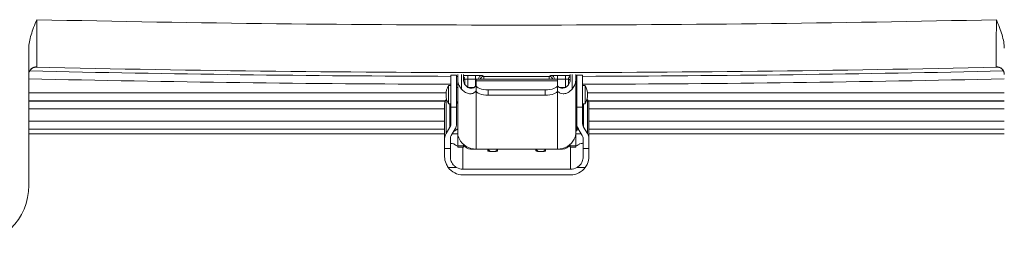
# Model space of a CAD drawing. Header units: inches. Extents: x 0 to 153, y 3 to 96.
# Tile 79 of 132: x 116.67 to 124.75, y 40.7 to 42.56. Entities that reach past the tile are written whole.
import ezdxf

# ---------------------------------------------------------------- set-up
doc = ezdxf.new("R2010")
doc.units = ezdxf.units.IN
doc.header["$LTSCALE"] = 4.5
doc.header["$MEASUREMENT"] = 0
doc.layers.add('Visible (ANSI)', color=7, linetype='Continuous', lineweight=18)
doc.layers.add('Visible Narrow (ANSI)', color=7, linetype='Continuous', lineweight=5)

msp = doc.modelspace()

# ---------------------------------------------------------------- linework, layer by layer
at = {"layer": 'Visible (ANSI)'}
for p, q in [((116.7466, 41.2004), (116.7466, 42.3245)), ((120.2081, 41.8417), (120.2081, 42.1041)), ((120.2551, 42.1041), (120.2081, 42.1041)), ((120.2551, 41.8417), (120.2551, 42.1041)), ((120.2651, 42.0625), (120.2651, 42.1091)), ((120.3111, 42.063), (120.3111, 42.109)), ((120.3211, 42.0708), (120.3211, 42.0708)), ((120.4151, 42.0717), (120.4151, 42.0572)), ((121.0815, 42.0717), (120.4151, 42.0717)), ((121.0815, 42.0717), (121.0815, 42.0572)), ((121.1855, 42.109), (121.1855, 42.063)), ((121.2315, 42.0625), (121.2315, 42.1091)), ((121.2414, 41.8417), (121.2414, 42.1041)), ((121.2884, 42.1041), (121.2414, 42.1041)), ((121.2884, 41.8417), (121.2884, 42.1041)), ((120.1881, 42.0191), (120.1881, 41.8691)), ((120.1881, 42.0191), (120.2081, 42.0191)), ((120.2081, 42.0191), (120.2081, 41.8691)), ((120.2081, 42.0041), (120.2081, 42.0041)), ((120.2551, 42.0041), (120.2651, 42.0041)), ((120.2651, 41.6079), (120.2651, 42.0625)), ((120.3476, 42.0041), (120.4, 42.0041)), ((120.4151, 42.0177), (120.4151, 42.0572)), ((120.4151, 41.9744), (120.4151, 42.0177)), ((121.0815, 42.0177), (121.0815, 42.0572)), ((121.0815, 42.0177), (121.0815, 41.9744)), ((121.0966, 42.0041), (121.149, 42.0041)), ((121.2315, 42.0625), (121.2315, 41.6079)), ((121.2315, 42.0041), (121.2414, 42.0041)), ((121.3084, 42.0191), (121.2884, 42.0191)), ((121.3084, 42.0191), (121.3084, 41.8691)), ((120.9815, 41.9839), (120.5151, 41.9839)), ((120.9815, 41.9406), (120.5151, 41.9406)), ((120.1569, 41.5847), (120.1569, 41.8718)), ((120.1727, 41.907), (120.1687, 41.9025)), ((120.1881, 41.8691), (120.2081, 41.8691)), ((120.2081, 41.8841), (120.2081, 41.8841)), ((120.2081, 41.8417), (120.2081, 41.7039)), ((120.2551, 41.8841), (120.2651, 41.8841)), ((120.2651, 41.8729), (120.2551, 41.8787)), ((120.2551, 41.8417), (120.2551, 41.7039)), ((121.2315, 41.8841), (121.2414, 41.8841)), ((121.2414, 41.8417), (121.2414, 41.7039)), ((121.3084, 41.8691), (121.2884, 41.8691)), ((121.2884, 41.8417), (121.2884, 41.7039)), ((121.3238, 41.9071), (121.3278, 41.9025)), ((121.3396, 41.8718), (121.3396, 41.5847)), ((120.2007, 41.6783), (120.1687, 41.6256)), ((121.2415, 41.6479), (121.2415, 41.7014)), ((121.2958, 41.6783), (121.3278, 41.6256)), ((120.1569, 41.6229), (116.7466, 41.6229)), ((120.2433, 41.6631), (120.2113, 41.6103)), ((120.2651, 41.6229), (120.219, 41.6229)), ((120.2651, 41.6629), (120.2351, 41.6456)), ((120.2351, 41.6456), (120.2351, 41.6495)), ((120.2651, 41.6079), (120.2651, 41.5247)), ((121.2415, 41.6479), (121.2315, 41.6479)), ((121.2776, 41.6229), (121.2315, 41.6229)), ((121.2315, 41.6079), (121.2315, 41.5247)), ((121.2532, 41.6631), (121.2852, 41.6103)), ((124.7466, 41.6229), (121.3396, 41.6229)), ((120.1569, 41.5847), (120.1569, 41.5035)), ((120.2039, 41.5847), (120.2039, 41.5035)), ((120.2651, 41.5247), (120.2651, 41.5133)), ((120.3111, 41.5133), (120.2651, 41.5133)), ((120.3111, 41.5358), (120.3111, 41.5247)), ((120.3111, 41.5247), (120.3111, 41.5133)), ((120.3152, 41.5216), (120.3152, 41.5266)), ((121.1813, 41.5216), (121.1813, 41.5321)), ((121.1855, 41.5358), (121.1855, 41.5247)), ((121.1855, 41.5247), (121.1855, 41.5133)), ((121.2315, 41.5133), (121.1855, 41.5133)), ((121.2315, 41.5247), (121.2315, 41.5133)), ((121.2926, 41.5847), (121.2926, 41.5035)), ((121.3396, 41.5847), (121.3396, 41.5035)), ((120.1569, 41.4333), (120.1569, 41.5035)), ((120.2039, 41.4333), (120.2039, 41.5035)), ((120.4127, 41.4979), (120.3691, 41.4979)), ((121.0815, 41.4979), (120.4151, 41.4979)), ((120.5121, 41.4824), (120.5121, 41.4979)), ((120.5908, 41.4979), (120.5908, 41.4824)), ((120.9058, 41.4824), (120.9058, 41.4979)), ((120.9845, 41.4979), (120.9845, 41.4824)), ((121.1241, 41.4979), (121.0839, 41.4979)), ((121.2926, 41.5035), (121.2926, 41.4333)), ((121.3396, 41.5035), (121.3396, 41.4333)), ((121.1896, 41.3326), (120.3069, 41.3326)), ((121.1896, 41.2859), (120.3069, 41.2859))]:
    msp.add_line(p, q, dxfattribs=at)
for centre, radius, start, end in [((120.3187, 41.9441), 0.1506, 150.13717, 209.86283), ((121.1778, 41.9441), 0.1506, 330.13717, 29.86283), ((120.8915, 41.7679), 0.37, 341.07536, 344.90185), ((120.4695, 41.7679), 0.2644, 207.04014, 207.56042), ((116.2466, 41.2004), 0.5, 270, 0)]:
    msp.add_arc(centre, radius, start, end, dxfattribs=at)
for centre, major_axis, ratio, start_param, end_param in [((116.8116, 42.109), (-0.065, 0), 0.988629, 6.282546, 6.283052), ((124.6816, 42.109), (0.065, 0), 0.988629, 6.282935, 6.283302), ((120.5151, 42.0177), (-0.1, 0), 0.337783, 0, 1.570796), ((120.9815, 42.0177), (0.1, 0), 0.337783, 4.712389, 6.283185), ((120.5151, 41.9744), (-0.1, 0), 0.337783, 0, 1.570796), ((120.9815, 41.9744), (0.1, 0), 0.337783, 4.712389, 6.283185), ((120.2868, 41.8718), (-0.1299, 0), 0.645611, 6.144855, 6.283193), ((120.2829, 41.874), (0.126, 0), 0.535487, 2.70526, 3.001143), ((121.2136, 41.874), (0.126, 0), 0.535487, 0.140449, 0.436332), ((121.2097, 41.8718), (0.1299, 0), 0.645611, 6.283178, 6.421515), ((120.1294, 41.7039), (0.0787, 0), 0.768412, 5.846853, 6.283185), ((120.1294, 41.7039), (0.1257, 0), 0.768412, 5.846853, 6.283185), ((121.3672, 41.7039), (-0.1257, 0), 0.768412, 0, 0.436332), ((121.3672, 41.7039), (-0.0787, 0), 0.768412, 0, 0.436332), ((120.2829, 41.5847), (-0.126, 0), 0.768412, 5.846853, 6.283185), ((120.2829, 41.5847), (-0.079, 0), 0.768412, 5.846853, 6.283185), ((121.2136, 41.5847), (0.079, 0), 0.768412, 0, 0.436332), ((121.2136, 41.5847), (0.126, 0), 0.768412, 0, 0.436332), ((120.3069, 41.5483), (0.103, 0), 0.108587, 3.141593, 3.89262), ((120.4151, 41.6335), (-0.15, 0), 0.904395, 0.411517, 1.570796), ((120.3691, 41.5629), (-0.046, -0.046), 0.999695, 5.966142, 7.068431), ((120.2152, 41.5216), (0.1, 0), 0.116435, 5.996314, 6.283185), ((121.0815, 41.6335), (-0.15, 0), 0.904395, 1.570796, 2.730076), ((121.1241, 41.5629), (0.046, -0.046), 0.999695, 5.497939, 6.582299), ((121.2813, 41.5216), (0.1, 0), 0.116435, 3.141593, 3.429981), ((121.1896, 41.5483), (0.103, 0), 0.108587, 5.532158, 6.283185), ((120.5514, 41.4824), (0.0394, 0), 0.116152, 3.141593, 6.283185), ((120.9451, 41.4824), (0.0394, 0), 0.116152, 3.141593, 6.283185), ((120.3069, 41.4349), (0.15, 0), 0.993232, 3.778456, 4.712389), ((120.3069, 41.4349), (0.103, 0), 0.993232, 4.188808, 4.712389), ((121.1896, 41.4349), (0.103, 0), 0.993232, 4.712389, 5.23597), ((121.1896, 41.4349), (0.15, 0), 0.993232, 4.712389, 5.646322)]:
    msp.add_ellipse(centre, major_axis=major_axis, ratio=ratio, start_param=start_param, end_param=end_param, dxfattribs=at)
for points, knots in [([(116.7466, 42.3245), (116.7466, 42.3417), (116.7484, 42.3594), (116.7516, 42.3778), (116.7549, 42.3962), (116.7596, 42.4152), (116.7654, 42.4348), (116.7713, 42.4544), (116.7784, 42.4746), (116.7862, 42.4952), (116.7941, 42.5159), (116.8027, 42.537), (116.8116, 42.559)], [0, 0, 0, 0, 0.25, 0.25, 0.25, 0.5, 0.5, 0.5, 0.75, 0.75, 0.75, 1, 1, 1, 1]), ([(116.7969, 42.1693), (116.7969, 42.1693), (116.7968, 42.1693), (116.7963, 42.1692), (116.7952, 42.1691), (116.792, 42.1685), (116.7902, 42.168), (116.7859, 42.1667), (116.7834, 42.1657), (116.7777, 42.1629), (116.7744, 42.1609), (116.767, 42.1554), (116.7631, 42.1516), (116.7558, 42.1422), (116.7526, 42.1364), (116.7484, 42.1249), (116.7472, 42.1192), (116.7468, 42.1135)], [0.0309562, 0.0309562, 0.0309562, 0.0309562, 0.0393306, 0.0393306, 0.0685246, 0.0685246, 0.0921639, 0.0921639, 0.1171907, 0.1171907, 0.15004, 0.15004, 0.1936467, 0.1936467, 0.2452619, 0.2452619, 0.2905289, 0.2905289, 0.2905289, 0.2905289]), ([(124.7465, 42.1122), (124.7462, 42.1181), (124.7451, 42.124), (124.7409, 42.136), (124.7375, 42.1421), (124.7292, 42.1527), (124.7241, 42.1573), (124.7164, 42.1624), (124.7139, 42.1638), (124.7094, 42.1659), (124.7074, 42.1667), (124.7041, 42.1677), (124.7027, 42.1681), (124.6996, 42.1689), (124.6981, 42.1691), (124.6967, 42.1692), (124.6964, 42.1693), (124.6964, 42.1693)], [0.0085201, 0.0085201, 0.0085201, 0.0085201, 0.055102, 0.055102, 0.1092375, 0.1092375, 0.1633009, 0.1633009, 0.1880601, 0.1880601, 0.2089054, 0.2089054, 0.2252213, 0.2252213, 0.2520359, 0.2520359, 0.2714777, 0.2714777, 0.2714777, 0.2714777]), ([(120.2651, 42.0625), (120.2651, 42.0494), (120.2686, 42.0338), (120.281, 42.0084), (120.2875, 41.9985), (120.2951, 41.9894)], [-0.5819934, -0.5819934, -0.5819934, -0.5819934, -0.4347362, -0.4347362, -0.3405262, -0.3405262, -0.3405262, -0.3405262]), ([(120.4151, 41.9851), (120.4151, 41.9847), (120.4151, 41.9843), (120.4147, 41.9769), (120.411, 41.9702), (120.3991, 41.9593), (120.391, 41.955), (120.3723, 41.9509), (120.3625, 41.9508), (120.3413, 41.9553), (120.3306, 41.9599), (120.3112, 41.9727), (120.3026, 41.9805), (120.2951, 41.9894)], [0.5323068, 0.5323068, 0.5323068, 0.5323068, 0.5392434, 0.5392434, 0.6642075, 0.6642075, 0.7825479, 0.7825479, 0.8856969, 0.8856969, 0.992286, 0.992286, 1.0919896, 1.0919896, 1.0919896, 1.0919896]), ([(120.3111, 42.063), (120.3111, 42.0582), (120.3117, 42.0534), (120.3145, 42.0423), (120.317, 42.0362), (120.3258, 42.0214), (120.3331, 42.0136), (120.3502, 42.0019), (120.3598, 41.9983), (120.3789, 41.9964), (120.3877, 41.9981), (120.4031, 42.0052), (120.4093, 42.011), (120.4143, 42.021), (120.4151, 42.0245), (120.4151, 42.028)], [-1.2032637, -1.2032637, -1.2032637, -1.2032637, -1.155221, -1.155221, -1.0951268, -1.0951268, -1.0024422, -1.0024422, -0.9071397, -0.9071397, -0.8111704, -0.8111704, -0.7031501, -0.7031501, -0.6470856, -0.6470856, -0.6470856, -0.6470856]), ([(121.0815, 42.028), (121.0815, 42.0265), (121.0816, 42.0249), (121.0834, 42.0168), (121.0877, 42.0106), (121.0996, 42.0018), (121.1067, 41.9987), (121.1231, 41.9965), (121.1316, 41.9973), (121.1506, 42.0039), (121.1601, 42.0104), (121.1734, 42.0253), (121.1778, 42.0324), (121.1808, 42.0399), (121.1829, 42.0451), (121.1843, 42.0503), (121.1853, 42.058), (121.1855, 42.0605), (121.1855, 42.063)], [-0.5132334, -0.5132334, -0.5132334, -0.5132334, -0.4869869, -0.4869869, -0.3777803, -0.3777803, -0.2814944, -0.2814944, -0.1907534, -0.1907534, -0.0815095, -0.0815095, 0, 0, 0, 0.0565227, 0.0565227, 0.0842815, 0.0842815, 0.0842815, 0.0842815]), ([(121.2015, 41.9894), (121.1997, 41.9873), (121.1979, 41.9853), (121.185, 41.9718), (121.1723, 41.9629), (121.1483, 41.9531), (121.1378, 41.9512), (121.1186, 41.9516), (121.1103, 41.9537), (121.0952, 41.9607), (121.0892, 41.966), (121.0829, 41.9761), (121.0815, 41.9806), (121.0815, 41.9851)], [2.2369611, 2.2369611, 2.2369611, 2.2369611, 2.2569058, 2.2569058, 2.3743978, 2.3743978, 2.4663594, 2.4663594, 2.5541648, 2.5541648, 2.6576611, 2.6576611, 2.7358943, 2.7358943, 2.7358943, 2.7358943]), ([(121.2015, 41.9894), (121.2092, 41.9986), (121.2158, 42.0086), (121.2281, 42.0341), (121.2315, 42.0495), (121.2315, 42.0625)], [-0.9513587, -0.9513587, -0.9513587, -0.9513587, -0.8559181, -0.8559181, -0.7100033, -0.7100033, -0.7100033, -0.7100033]), ([(120.2776, 41.5793), (120.2745, 41.5857), (120.2718, 41.5923), (120.268, 41.6032), (120.2668, 41.6075), (120.2655, 41.6127), (120.2653, 41.614), (120.2651, 41.6132), (120.2651, 41.6111), (120.2651, 41.6079)], [-0.2339538, -0.2339538, -0.2339538, -0.2339538, -0.1744459, -0.1744459, -0.1149381, -0.1149381, -0.057469, -0.057469, 0, 0, 0, 0]), ([(121.2315, 41.6079), (121.2315, 41.6111), (121.2315, 41.6132), (121.2313, 41.614), (121.2311, 41.6127), (121.2298, 41.6075), (121.2286, 41.6032), (121.2248, 41.5923), (121.2221, 41.5857), (121.219, 41.5793)], [-0.49517, -0.49517, -0.49517, -0.49517, -0.437701, -0.437701, -0.3802319, -0.3802319, -0.3207241, -0.3207241, -0.2612163, -0.2612163, -0.2612163, -0.2612163]), ([(120.2628, 41.5213), (120.2555, 41.5244), (120.2489, 41.5282), (120.2391, 41.5351), (120.2365, 41.5372), (120.2334, 41.5397), (120.2325, 41.5403), (120.2319, 41.5406), (120.2317, 41.5407), (120.2316, 41.5407)], [0, 0, 0, 0, 0.0685906, 0.0685906, 0.1258797, 0.1258797, 0.1725098, 0.1725098, 0.1869074, 0.1869074, 0.1869074, 0.1869074]), ([(121.2649, 41.5407), (121.2648, 41.5407), (121.2647, 41.5406), (121.2641, 41.5403), (121.2632, 41.5397), (121.2601, 41.5372), (121.2575, 41.5351), (121.2476, 41.5282), (121.2411, 41.5244), (121.2337, 41.5213)], [0, 0, 0, 0, 0.00553421, 0.00553421, 0.02348237, 0.02348237, 0.04553475, 0.04553475, 0.07193795, 0.07193795, 0.07193795, 0.07193795]), ([(120.1569, 41.4333), (120.1569, 41.416), (120.1605, 41.3968), (120.1727, 41.3672), (120.179, 41.3563), (120.1863, 41.3463)], [-0.5789935, -0.5789935, -0.5789935, -0.5789935, -0.4344552, -0.4344552, -0.3431423, -0.3431423, -0.3431423, -0.3431423]), ([(120.2039, 41.4333), (120.2039, 41.4213), (120.2064, 41.4081), (120.2168, 41.3833), (120.2247, 41.3718), (120.2402, 41.3565), (120.2475, 41.3509), (120.2554, 41.3463)], [-0.3978001, -0.3978001, -0.3978001, -0.3978001, -0.297666, -0.297666, -0.1975319, -0.1975319, -0.1308934, -0.1308934, -0.1308934, -0.1308934]), ([(121.2411, 41.3463), (121.2491, 41.3509), (121.2564, 41.3565), (121.2718, 41.3718), (121.2798, 41.3833), (121.2902, 41.4081), (121.2926, 41.4213), (121.2926, 41.4333)], [-0.6877439, -0.6877439, -0.6877439, -0.6877439, -0.6211054, -0.6211054, -0.5209713, -0.5209713, -0.4208371, -0.4208371, -0.4208371, -0.4208371]), ([(121.3102, 41.3463), (121.3176, 41.3563), (121.3239, 41.3672), (121.3361, 41.3968), (121.3396, 41.416), (121.3396, 41.4333)], [-0.8745176, -0.8745176, -0.8745176, -0.8745176, -0.7832048, -0.7832048, -0.6386664, -0.6386664, -0.6386664, -0.6386664])]:
    msp.add_open_spline(points, degree=3, knots=knots, dxfattribs=at)
for points in [[(124.6816, 42.559), (124.6906, 42.537), (124.7078, 42.4948), (124.729, 42.4342), (124.7431, 42.3772), (124.7466, 42.3417), (124.7466, 42.3245)], [(116.7466, 42.1099), (116.7466, 42.1096), (116.7466, 42.1093), (116.7466, 42.109)], [(120.2651, 41.5204), (120.2644, 41.5207), (120.2636, 41.521), (120.2628, 41.5213)], [(121.2337, 41.5213), (121.233, 41.521), (121.2322, 41.5207), (121.2315, 41.5205)]]:
    msp.add_open_spline(points, degree=3, dxfattribs=at)
at = {"layer": 'Visible Narrow (ANSI)'}
for p, q in [((116.7891, 42.1693), (116.789, 42.1693)), ((124.7042, 42.1693), (124.7042, 42.1693)), ((120.2951, 42.109), (120.2951, 41.9894)), ((120.3211, 42.0707), (120.3111, 42.0658)), ((120.3208, 42.0752), (120.3208, 42.0752)), ((120.3211, 42.0707), (120.3211, 42.0293)), ((120.3462, 42.1011), (120.3461, 42.0711)), ((120.3461, 42.0711), (120.3461, 42.005)), ((120.4096, 42.1009), (120.4095, 42.0709)), ((120.4095, 42.0127), (120.4095, 42.0709)), ((120.478, 42.0936), (120.4646, 42.1004)), ((121.0287, 42.1004), (121.0152, 42.0936)), ((121.0583, 42.0752), (121.0583, 42.0752)), ((121.0836, 42.1009), (121.0837, 42.0709)), ((121.0837, 42.0709), (121.0837, 42.0182)), ((121.147, 42.1011), (121.1471, 42.0711)), ((121.1471, 42.0711), (121.1471, 42.0041)), ((121.1855, 42.0641), (121.1721, 42.0707)), ((121.1721, 42.0707), (121.1721, 42.0243)), ((121.2015, 41.9894), (121.2015, 42.109)), ((121.0815, 42.0572), (120.4151, 42.0572)), ((120.1688, 41.9586), (116.7466, 41.9586)), ((120.4151, 41.9744), (120.4151, 41.4979)), ((120.5151, 41.9839), (120.5151, 41.9406)), ((120.9815, 41.9406), (120.9815, 41.9839)), ((121.0815, 41.4979), (121.0815, 41.9744)), ((124.7466, 41.9586), (121.3277, 41.9587)), ((120.1624, 41.8936), (116.7466, 41.8936)), ((116.7466, 41.8916), (120.1613, 41.8916)), ((120.1687, 41.9025), (120.1687, 41.6256)), ((120.2007, 41.6783), (120.2007, 41.8691)), ((120.2551, 41.8417), (120.2081, 41.8417)), ((121.2884, 41.8417), (121.2414, 41.8417)), ((121.2958, 41.8691), (121.2958, 41.6783)), ((121.3278, 41.6256), (121.3278, 41.9025)), ((124.7466, 41.8936), (121.3342, 41.8936)), ((121.3352, 41.8916), (124.7466, 41.8916)), ((116.7466, 41.8266), (120.1569, 41.8266)), ((121.3396, 41.8266), (124.7466, 41.8266)), ((120.1569, 41.7262), (116.7466, 41.7262)), ((124.7466, 41.7262), (121.3396, 41.7262)), ((120.1569, 41.6614), (116.7466, 41.6614)), ((120.2651, 41.6614), (120.2626, 41.6614)), ((120.2667, 41.6079), (120.2651, 41.6079)), ((121.2315, 41.6079), (121.2299, 41.6079)), ((121.2542, 41.6614), (121.2458, 41.6614)), ((124.7466, 41.6614), (121.3396, 41.6614)), ((120.3111, 41.5247), (120.2651, 41.5247)), ((120.3069, 41.3326), (120.3069, 41.5133)), ((121.2315, 41.5247), (121.1855, 41.5247)), ((121.1896, 41.5133), (121.1896, 41.3326)), ((120.1569, 41.5035), (120.2039, 41.5035)), ((120.3742, 41.503), (120.3691, 41.4979)), ((121.1241, 41.4979), (121.1197, 41.5023)), ((121.2926, 41.5035), (121.3396, 41.5035)), ((120.2554, 41.3463), (120.1863, 41.3463)), ((121.3102, 41.3463), (121.2411, 41.3463))]:
    msp.add_line(p, q, dxfattribs=at)
for radius, start, end in [(175.9569, 268.718563, 271.281437), (176.3469, 268.716424, 271.283576), (176.4434, 268.700984, 269.825134), (176.3784, 268.702878, 268.702881), (176.3784, 268.702939, 269.825069), (176.3784, 269.840337, 269.843585), (176.4012, 269.869923, 269.890515), (176.3712, 269.869923, 269.890515), (176.3784, 269.912753, 270.087247), (176.3712, 270.109485, 270.130077), (176.4012, 270.109485, 270.130077), (176.3784, 270.157503, 270.160738), (176.3784, 270.176005, 271.297061), (176.4434, 270.175941, 271.299016), (176.3784, 271.297119, 271.297121), (176.4434, 269.840396, 269.843643), (176.4434, 270.157445, 270.160678)]:
    msp.add_arc((120.7466, 218.4718), radius, start, end, dxfattribs=at)
for centre, major_axis, ratio, start_param, end_param in [((116.8116, 42.109), (-0.065, 0), 0.988629, 4.690333, 6.282546), ((124.6816, 42.109), (0.065, 0), 0.988629, 0.000116, 1.592851), ((120.2912, 42.0707), (0.0134, -0.0269), 0.99981, 1.109321, 1.951648), ((120.4645, 42.0704), (-0.0134, -0.0268), 0.999809, 3.60496, 5.133816), ((120.478, 42.0636), (-0.0134, -0.0268), 0.999809, 3.604981, 4.905368), ((120.478, 42.0286), (0, 0.065), 0.009395, 5.436339, 6.274476), ((121.0153, 42.0286), (0, 0.065), 0.009397, 0.008732, 0.846843), ((121.0152, 42.0636), (0.0134, -0.0268), 0.999809, 1.377818, 2.678204), ((121.0287, 42.0704), (0.0134, -0.0268), 0.999809, 1.149369, 2.678219), ((121.2021, 42.0707), (-0.0134, -0.0269), 0.99981, 4.190272, 5.173864), ((120.5514, 41.5114), (-0.0394, 0), 0.993232, 0.354257, 0.997235), ((120.5514, 41.5114), (0.0394, 0), 0.993232, 5.285951, 5.928928), ((120.9451, 41.5114), (-0.0394, 0), 0.993232, 0.354257, 0.997235), ((120.9451, 41.5114), (0.0394, 0), 0.993232, 5.285951, 5.928928)]:
    msp.add_ellipse(centre, major_axis=major_axis, ratio=ratio, start_param=start_param, end_param=end_param, dxfattribs=at)
for points, knots in [([(116.8116, 42.559), (116.8118, 42.5227), (116.8119, 42.4864), (116.812, 42.4515), (116.8122, 42.4165), (116.8123, 42.3829), (116.8124, 42.3522), (116.8125, 42.3215), (116.8126, 42.2937), (116.8127, 42.2692), (116.8128, 42.2446), (116.8129, 42.2235), (116.8129, 42.2071), (116.813, 42.1907), (116.813, 42.1791), (116.8131, 42.1733)], [0, 0, 0, 0, 0.2, 0.2, 0.2, 0.4, 0.4, 0.4, 0.6, 0.6, 0.6, 0.8, 0.8, 0.8, 1, 1, 1, 1]), ([(124.6802, 42.1733), (124.6802, 42.1789), (124.6803, 42.1899), (124.6803, 42.2056), (124.6804, 42.2213), (124.6804, 42.2416), (124.6805, 42.2659), (124.6806, 42.2901), (124.6807, 42.3184), (124.6808, 42.3495), (124.681, 42.3805), (124.6811, 42.4144), (124.6812, 42.4497), (124.6813, 42.4851), (124.6815, 42.522), (124.6816, 42.559)], [0, 0, 0, 0, 0.2, 0.2, 0.2, 0.4, 0.4, 0.4, 0.6, 0.6, 0.6, 0.8, 0.8, 0.8, 1, 1, 1, 1]), ([(116.8131, 42.1733), (116.8131, 42.1726), (116.8128, 42.1721), (116.8122, 42.1716), (116.8116, 42.1711), (116.8107, 42.1706), (116.8094, 42.1703), (116.8081, 42.1699), (116.8064, 42.1696), (116.8042, 42.1694), (116.802, 42.1693), (116.7995, 42.1692), (116.7964, 42.1692)], [0, 0, 0, 0, 0.25, 0.25, 0.25, 0.5, 0.5, 0.5, 0.75, 0.75, 0.75, 0.9904229, 0.9904229, 0.9904229, 0.9904229]), ([(124.6969, 42.1692), (124.6945, 42.1692), (124.6923, 42.1692), (124.6904, 42.1694), (124.6884, 42.1695), (124.6867, 42.1697), (124.6852, 42.1699), (124.6837, 42.1702), (124.6824, 42.1706), (124.6816, 42.1712), (124.6807, 42.1717), (124.6802, 42.1724), (124.6802, 42.1733)], [0.0123139, 0.0123139, 0.0123139, 0.0123139, 0.25, 0.25, 0.25, 0.5, 0.5, 0.5, 0.75, 0.75, 0.75, 1, 1, 1, 1]), ([(120.3462, 42.1011), (120.3433, 42.1011), (120.3373, 42.1011), (120.3277, 42.1011), (120.3188, 42.1011), (120.3133, 42.1011), (120.3111, 42.1011)], [0, 0, 0, 0, 0.1428571, 0.2857143, 0.4285714, 0.5301139, 0.5301139, 0.5301139, 0.5301139]), ([(120.3461, 42.0711), (120.345, 42.0711), (120.3439, 42.0711), (120.3427, 42.0711), (120.3425, 42.0711), (120.3423, 42.0711), (120.3421, 42.0711), (120.3406, 42.0711), (120.3392, 42.0711), (120.3377, 42.0711), (120.3362, 42.0711), (120.3348, 42.0711), (120.3333, 42.0711), (120.3318, 42.0711), (120.3304, 42.0711), (120.329, 42.071), (120.3288, 42.071), (120.3286, 42.071), (120.3284, 42.071), (120.3272, 42.071), (120.3261, 42.071), (120.3251, 42.071), (120.3249, 42.071), (120.3246, 42.071), (120.3244, 42.071), (120.3235, 42.0709), (120.3228, 42.0709), (120.3223, 42.0709), (120.3221, 42.0709), (120.3219, 42.0708), (120.3217, 42.0708), (120.3214, 42.0708), (120.3212, 42.0708), (120.3211, 42.0707)], [0, 0, 0, 0, 0.1199264, 0.1199264, 0.1199264, 0.1428571, 0.1428571, 0.1428571, 0.2857143, 0.2857143, 0.2857143, 0.4285714, 0.4285714, 0.4285714, 0.5714286, 0.5714286, 0.5714286, 0.5904755, 0.5904755, 0.5904755, 0.7142857, 0.7142857, 0.7142857, 0.7472076, 0.7472076, 0.7472076, 0.8571429, 0.8571429, 0.8571429, 0.9042065, 0.9042065, 0.9042065, 1, 1, 1, 1]), ([(120.4151, 42.0709), (120.4143, 42.0709), (120.4135, 42.0709), (120.4127, 42.0709), (120.4116, 42.0709), (120.4106, 42.0709), (120.4095, 42.0709)], [0.8839501, 0.8839501, 0.8839501, 0.8839501, 0.9362278, 0.9362278, 0.9362278, 1, 1, 1, 1]), ([(121.1855, 42.101), (121.1827, 42.1011), (121.1761, 42.1011), (121.163, 42.1011), (121.1526, 42.1011), (121.147, 42.1011)], [0.5851446, 0.5851446, 0.5851446, 0.5851446, 0.7142857, 0.8571429, 1, 1, 1, 1]), ([(121.1721, 42.0707), (121.1721, 42.0708), (121.172, 42.0708), (121.1718, 42.0708), (121.1718, 42.0708), (121.1717, 42.0708), (121.1717, 42.0708), (121.1714, 42.0708), (121.171, 42.0709), (121.1705, 42.0709), (121.1699, 42.0709), (121.1692, 42.0709), (121.1683, 42.071), (121.1674, 42.071), (121.1663, 42.071), (121.165, 42.071), (121.1648, 42.071), (121.1646, 42.071), (121.1644, 42.071), (121.1632, 42.0711), (121.1618, 42.0711), (121.1603, 42.0711), (121.1599, 42.0711), (121.1594, 42.0711), (121.159, 42.0711), (121.1575, 42.0711), (121.1559, 42.0711), (121.1542, 42.0711), (121.1535, 42.0711), (121.1527, 42.0711), (121.152, 42.0711), (121.1504, 42.0711), (121.1488, 42.0711), (121.1471, 42.0711)], [0, 0, 0, 0, 0.1198812, 0.1198812, 0.1198812, 0.1428571, 0.1428571, 0.1428571, 0.2857143, 0.2857143, 0.2857143, 0.4285714, 0.4285714, 0.4285714, 0.5714286, 0.5714286, 0.5714286, 0.590447, 0.590447, 0.590447, 0.7142857, 0.7142857, 0.7142857, 0.7471844, 0.7471844, 0.7471844, 0.8571429, 0.8571429, 0.8571429, 0.9041893, 0.9041893, 0.9041893, 1, 1, 1, 1])]:
    msp.add_open_spline(points, degree=3, knots=knots, dxfattribs=at)
for points in [[(120.4646, 42.1004), (120.4645, 42.1004), (120.4637, 42.1005), (120.46, 42.1006), (120.453, 42.1007), (120.4421, 42.1008), (120.4273, 42.1009), (120.4158, 42.1009), (120.4096, 42.1009)], [(121.0836, 42.1009), (121.0807, 42.1009), (121.0748, 42.1009), (121.0651, 42.1009), (121.0553, 42.1008), (121.0457, 42.1008), (121.0371, 42.1007), (121.0306, 42.1005), (121.0288, 42.1004), (121.0287, 42.1004)], [(121.0837, 42.0709), (121.083, 42.0709), (121.0822, 42.0709), (121.0815, 42.0709)]]:
    msp.add_open_spline(points, degree=3, dxfattribs=at)

doc.saveas('drawing.dxf')
